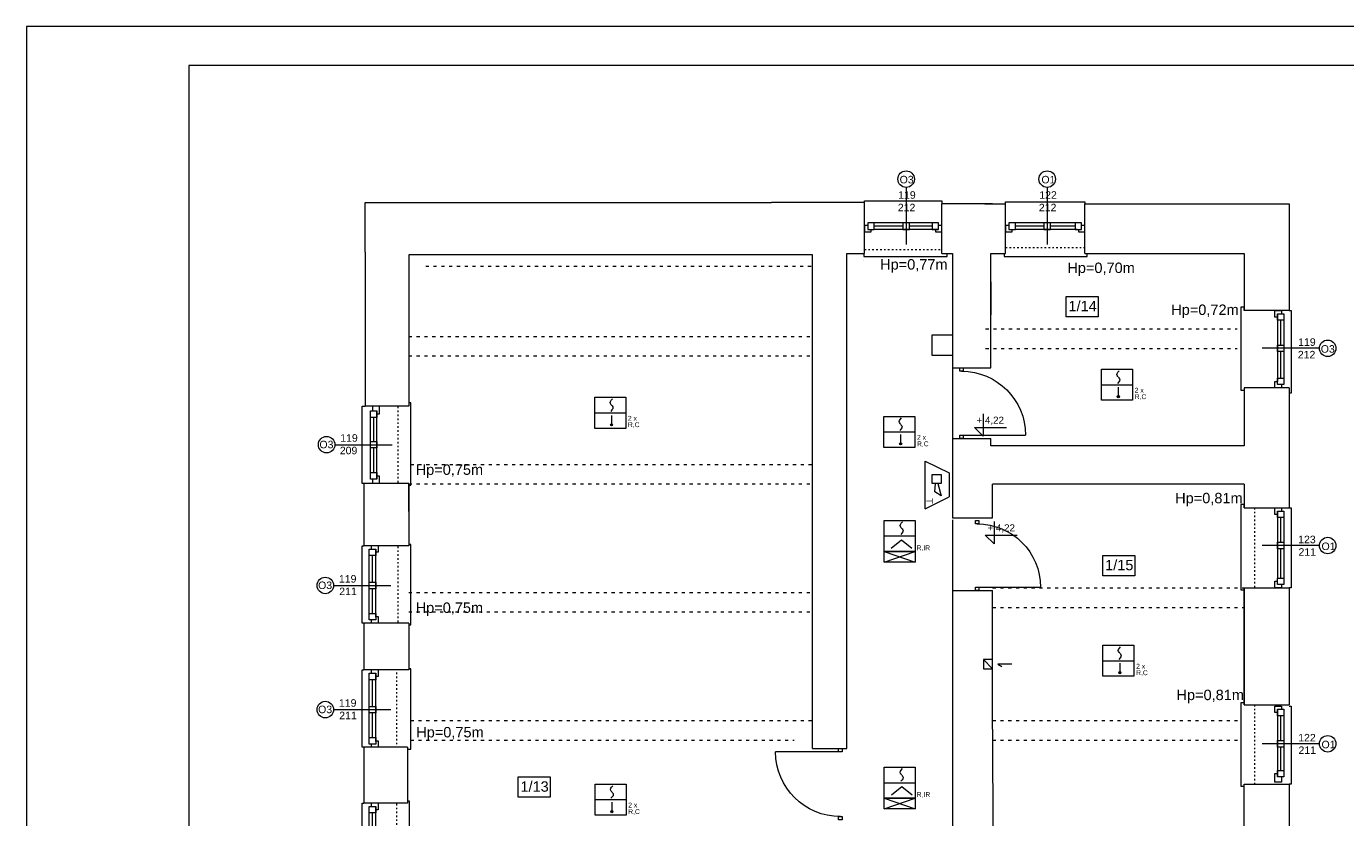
# Model space of a CAD drawing. Header units: centimetres. Extents: x 74437 to 92332, y -37016 to -3432.
# Tile 25 of 68: x 74456 to 76485, y -21059 to -19842. Entities that reach past the tile are written whole.
import ezdxf

# ---------------------------------------------------------------- set-up
doc = ezdxf.new("R2010")
doc.units = ezdxf.units.CM
doc.header["$LTSCALE"] = 0.02
doc.linetypes.add('ACAD_ISO03W100', pattern=[30, 12, -18])
doc.layers.get('0').update_dxf_attribs({"color": 8, "lineweight": 13})
for name, color, linetype, lineweight in [('_pk_tabelka', 7, 'Continuous', 15), ('Linia SSP', 7, 'Continuous', 35), ('LINIE PRZEKROJOWE', 8, 'Continuous', 13), ('OPISY', 8, 'Continuous', 13), ('stolarka', 8, 'Continuous', 13), ('WIDOK', 8, 'Continuous', 13), ('wyburzenia', 8, 'Continuous', 13)]:
    doc.layers.add(name, color=color, linetype=linetype, lineweight=lineweight)
doc.styles.get("Standard").update_dxf_attribs({"font": 'arial.ttf', "height": 12})

# ---------------------------------------------------------------- blocks, each defined once
blk = doc.blocks.new('*U3')
at = {"layer": 'stolarka', "transparency": 33554684}
blk.add_lwpolyline([(5, 0), (5, 95)], dxfattribs=at)
for points in [[(0, 2.5), (0, -2.5), (5, -2.5), (5, 2.5)], [(100, -2.5), (105, -2.5), (105, 2.5), (100, 2.5)]]:
    blk.add_lwpolyline(points, close=True, dxfattribs=at)
blk.add_arc((5, 0), 95, 0, 90, dxfattribs=at)

msp = doc.modelspace()

# ---------------------------------------------------------------- hatches: boundary and pattern name
at = {"layer": 'Linia SSP', "lineweight": 5}
for points in [[(76137.2, -20411.7, 1), (76133.7, -20411.7, 1)], [(75357.6, -20454.9, 1), (75354.1, -20454.9, 1)], [(75802.3, -20484.2, 1), (75798.8, -20484.2, 1)], [(76139.4, -20836.4, 1), (76135.9, -20836.4, 1)], [(75358, -21050.1, 1), (75354.5, -21050.1, 1)]]:
    msp.add_hatch(color=256, dxfattribs=at).paths.add_polyline_path(points)

# ---------------------------------------------------------------- linework, layer by layer
for points in [[(75745, -20113), (75745, -20110.3), (75864, -20110.3), (75864, -20115.1)], [(75962, -20115.1), (75962, -20111.8), (76084, -20111.8), (76084, -20114.8)], [(75744, -20191.1), (75744, -20191.1), (75744, -20196.1), (75867, -20196.1), (75872, -20196.1), (75872, -20191.1)], [(75959.6, -20191.1), (75959.6, -20191.1), (75959.6, -20196.1), (76082.6, -20196.1), (76087.6, -20196.1), (76087.6, -20191.1)], [(76329.1, -20279), (76329.1, -20274), (76324.1, -20274), (76324.1, -20401), (76324.1, -20401.7), (76329.1, -20401.7)], [(76398.1, -20279.1), (76401.1, -20279.1), (76401.1, -20406.1), (76398.1, -20406.1)], [(75880.1, -20367.1), (75880.1, -20476.1)], [(74975, -20545.1), (74972, -20545.1), (74972, -20426.1), (74977, -20426.1)], [(75044, -20547.6), (75046.9, -20547.6), (75046.9, -20426.4), (75046.9, -20421.3), (75044, -20421.3)], [(76329.1, -20582.7), (76329.1, -20577.7), (76324.1, -20577.7), (76324.1, -20704.7), (76324.1, -20708.9), (76329.1, -20708.9)], [(76398.1, -20582.7), (76401.1, -20582.7), (76401.1, -20705.7), (76398.1, -20705.7)], [(75880.1, -20601.1), (75880.1, -20710.1)], [(74975, -20760.1), (74972, -20760.1), (74972, -20641.1), (74975, -20641.1)], [(75044, -20762.5), (75046.9, -20762.5), (75046.9, -20641.4), (75046.9, -20639), (75044, -20639)], [(74975, -20951.1), (74972, -20951.1), (74972, -20832.1), (74975, -20832.1)], [(75042, -20954.2), (75046.9, -20954.2), (75046.9, -20832.4), (75046.9, -20830.3), (75044, -20830.3)], [(75971.5, -20823.1), (75950.3, -20823.1), (75956.1, -20826.8)], [(76329.1, -20885.7), (76329.1, -20882.7), (76324.1, -20882.7), (76324.1, -21009.7), (76324.1, -21010.9), (76329.1, -21010.9)], [(76398.1, -20887.7), (76401.1, -20887.7), (76401.1, -21007.7), (76398.1, -21007.7)], [(74975, -21156.1), (74972, -21156.1), (74972, -21037.1), (74975, -21037.1)], [(75042, -21160.6), (75044.9, -21160.6), (75044.9, -21034), (75044.9, -21033.9), (75042, -21033.9)]]:
    msp.add_lwpolyline(points)
msp.add_lwpolyline([(75848.9, -20316.2), (75880.1, -20316.2), (75880.1, -20348.1), (75848.9, -20348.1)], close=True)
at = {"layer": '_pk_tabelka', "color": 7, "ltscale": 3}
for p, q in [((82865.7, -19841.8), (74455.7, -19841.8)), ((74455.7, -19841.8), (74455.7, -24041.8)), ((82805.7, -19901.8), (74705.7, -19901.8)), ((74705.7, -19901.8), (74705.7, -23981.8))]:
    msp.add_line(p, q, dxfattribs=at)
at = {"layer": 'Linia SSP', "linetype": 'Continuous', "lineweight": 5}
for p, q in [((76133.6, -20375.8), (76134.8, -20374.1)), ((76134.8, -20374.1), (76136.8, -20371.9)), ((76133.2, -20377.4), (76133.6, -20375.8)), ((76133.6, -20379), (76133.2, -20377.4)), ((76134.5, -20380.4), (76133.6, -20379)), ((76136, -20389), (76134.1, -20391.2)), ((76134.8, -20380.8), (76134.5, -20380.4)), ((76135.4, -20381.5), (76134.8, -20380.8)), ((76135.4, -20381.5), (76136, -20382.2)), ((76136, -20382.2), (76136.3, -20382.7)), ((76137.2, -20387.2), (76136, -20389)), ((76136.3, -20382.7), (76137.2, -20384)), ((76137.2, -20384), (76137.6, -20385.6)), ((76137.6, -20385.6), (76137.2, -20387.2)), ((75355.2, -20417.2), (75357.1, -20415)), ((75353.6, -20420.6), (75354, -20419)), ((75354, -20422.2), (75353.6, -20420.6)), ((75354, -20419), (75355.2, -20417.2)), ((75354.9, -20423.5), (75354, -20422.2)), ((75356.4, -20432.1), (75354.5, -20434.3)), ((75355.2, -20424), (75354.9, -20423.5)), ((75355.8, -20424.7), (75355.2, -20424)), ((75355.8, -20424.7), (75356.4, -20425.4)), ((75356.4, -20425.4), (75356.7, -20425.8)), ((75357.6, -20430.4), (75356.4, -20432.1)), ((75356.7, -20425.8), (75357.6, -20427.2)), ((75357.6, -20427.2), (75358, -20428.8)), ((75358, -20428.8), (75357.6, -20430.4)), ((75798.3, -20449.9), (75798.7, -20448.3)), ((75798.7, -20451.5), (75798.3, -20449.9)), ((75798.7, -20448.3), (75799.9, -20446.5)), ((75799.6, -20452.9), (75798.7, -20451.5)), ((75799.9, -20453.3), (75799.6, -20452.9)), ((75799.9, -20446.5), (75801.8, -20444.4)), ((75800.5, -20454), (75799.9, -20453.3)), ((75800.5, -20454), (75801.1, -20454.7)), ((75801.1, -20454.7), (75801.4, -20455.2)), ((75801.4, -20455.2), (75802.3, -20456.5)), ((75801.1, -20461.5), (75799.2, -20463.7)), ((75802.3, -20459.7), (75801.1, -20461.5)), ((75802.3, -20456.5), (75802.7, -20458.1)), ((75802.7, -20458.1), (75802.3, -20459.7)), ((75799.8, -20609.9), (75800.2, -20608.3)), ((75800.2, -20611.5), (75799.8, -20609.9)), ((75800.2, -20608.3), (75801.4, -20606.5)), ((75801.1, -20612.8), (75800.2, -20611.5)), ((75801.4, -20613.3), (75801.1, -20612.8)), ((75801.4, -20606.5), (75803.3, -20604.3)), ((75802, -20614), (75801.4, -20613.3)), ((75802, -20614), (75802.6, -20614.7)), ((75802.6, -20614.7), (75802.9, -20615.1)), ((75802.9, -20615.1), (75803.8, -20616.5)), ((75803.8, -20616.5), (75804.2, -20618.1)), ((75804.2, -20618.1), (75803.8, -20619.7)), ((75802.6, -20621.5), (75800.7, -20623.7)), ((75803.8, -20619.7), (75802.6, -20621.5)), ((76135.4, -20802.1), (76135.8, -20800.5)), ((76135.8, -20800.5), (76137, -20798.7)), ((76137, -20798.7), (76139, -20796.6)), ((76135.8, -20803.7), (76135.4, -20802.1)), ((76136.7, -20805.1), (76135.8, -20803.7)), ((76138.3, -20813.7), (76136.3, -20815.9)), ((76137, -20805.5), (76136.7, -20805.1)), ((76137.6, -20806.2), (76137, -20805.5)), ((76137.6, -20806.2), (76138.3, -20806.9)), ((76138.3, -20806.9), (76138.6, -20807.4)), ((76139.4, -20811.9), (76138.3, -20813.7)), ((76138.6, -20807.4), (76139.4, -20808.7)), ((76139.4, -20808.7), (76139.8, -20810.3)), ((76139.8, -20810.3), (76139.4, -20811.9)), ((75800, -20989.6), (75800.4, -20988)), ((75800.4, -20991.2), (75800, -20989.6)), ((75800.4, -20988), (75801.6, -20986.2)), ((75801.3, -20992.5), (75800.4, -20991.2)), ((75802.8, -21001.2), (75800.9, -21003.3)), ((75801.6, -20993), (75801.3, -20992.5)), ((75801.6, -20986.2), (75803.5, -20984)), ((75802.2, -20993.7), (75801.6, -20993)), ((75802.2, -20993.7), (75802.8, -20994.4)), ((75802.8, -20994.4), (75803.1, -20994.8)), ((75804, -20999.4), (75802.8, -21001.2)), ((75803.1, -20994.8), (75804, -20996.2)), ((75804, -20996.2), (75804.4, -20997.8)), ((75804.4, -20997.8), (75804, -20999.4)), ((75354.1, -21015.8), (75354.5, -21014.2)), ((75354.5, -21017.4), (75354.1, -21015.8)), ((75354.5, -21014.2), (75355.6, -21012.4)), ((75355.3, -21018.8), (75354.5, -21017.4)), ((75355.6, -21019.2), (75355.3, -21018.8)), ((75355.6, -21012.4), (75357.6, -21010.2)), ((75356.3, -21019.9), (75355.6, -21019.2)), ((75356.3, -21019.9), (75356.9, -21020.6)), ((75356.9, -21020.6), (75357.2, -21021.1)), ((75357.2, -21021.1), (75358.1, -21022.4)), ((75358.1, -21022.4), (75358.4, -21024)), ((75358.4, -21024), (75358.1, -21025.6)), ((75356.9, -21027.4), (75354.9, -21029.6)), ((75358.1, -21025.6), (75356.9, -21027.4))]:
    msp.add_line(p, q, dxfattribs=at)
at = {"layer": 'Linia SSP', "lineweight": 5}
for p, q in [((76109.5, -20393.4), (76157.3, -20393.4)), ((76135.4, -20397.2), (76135.4, -20411.7)), ((75329.9, -20436.5), (75377.7, -20436.5)), ((75355.8, -20440.4), (75355.8, -20454.9)), ((75774.6, -20465.9), (75822.4, -20465.9)), ((75800.5, -20469.7), (75800.5, -20484.2)), ((75838.4, -20584), (75838.4, -20510.6)), ((75838.4, -20510.6), (75875.1, -20529)), ((75849.1, -20531.6), (75862.9, -20531.6)), ((75849.1, -20545.4), (75849.1, -20531.6)), ((75862.9, -20531.6), (75862.9, -20545.4)), ((75875.1, -20529), (75875.1, -20565.7)), ((75862.9, -20545.4), (75849.1, -20545.4)), ((75852.9, -20557.8), (75854.2, -20545.4)), ((75857.7, -20545.4), (75862.9, -20564.2)), ((75838.4, -20584), (75875.1, -20565.7)), ((75862.9, -20564.2), (75852.9, -20557.8)), ((75775.2, -20625.9), (75822.9, -20625.9)), ((75802, -20632.2), (75786.2, -20645.3)), ((75817.9, -20645.3), (75802, -20632.2)), ((75775.2, -20666.1), (75822.9, -20649.8)), ((75775.2, -20649.8), (75822.9, -20666.1)), ((76111.8, -20818.1), (76159.5, -20818.1)), ((76137.7, -20821.9), (76137.7, -20836.4)), ((75775.4, -21005.6), (75823.1, -21005.6)), ((75802.2, -21011.9), (75786.4, -21025)), ((75818.1, -21025), (75802.2, -21011.9)), ((75330.4, -21031.7), (75378.1, -21031.7)), ((75356.3, -21035.6), (75356.3, -21050.1)), ((75775.4, -21045.7), (75823.1, -21029.5)), ((75775.4, -21029.5), (75823.1, -21045.7))]:
    msp.add_line(p, q, dxfattribs=at)
for points in [[(76109.5, -20369.5), (76157.3, -20369.5), (76157.3, -20417.2), (76109.5, -20417.2)], [(75329.9, -20412.6), (75377.7, -20412.6), (75377.7, -20460.4), (75329.9, -20460.4)], [(75774.6, -20442), (75822.4, -20442), (75822.4, -20489.7), (75774.6, -20489.7)], [(75775.2, -20602), (75822.9, -20602), (75822.9, -20649.8), (75775.2, -20649.8)], [(75775.2, -20666.1), (75775.2, -20649.8), (75822.9, -20649.8), (75822.9, -20666.1)], [(76111.8, -20794.2), (76159.5, -20794.2), (76159.5, -20841.9), (76111.8, -20841.9)], [(75775.4, -20981.7), (75823.1, -20981.7), (75823.1, -21029.5), (75775.4, -21029.5)], [(75330.4, -21007.9), (75378.1, -21007.9), (75378.1, -21055.6), (75330.4, -21055.6)], [(75775.4, -21045.7), (75775.4, -21029.5), (75823.1, -21029.5), (75823.1, -21045.7)]]:
    msp.add_lwpolyline(points, close=True, dxfattribs=at)
for centre in [(76135.4, -20411.7), (75355.8, -20454.9), (75800.5, -20484.2), (76137.7, -20836.4), (75356.3, -21050.1)]:
    msp.add_circle(centre, 1.75, dxfattribs=at)
at = {"layer": 'LINIE PRZEKROJOWE'}
for points in [[(74977, -20189.1), (74977, -20113), (75602, -20113)], [(75745, -20113), (75602, -20113)], [(75718, -20191.1), (75745, -20191.1), (75745, -20113)], [(75864, -20191.1), (75864, -20115.1)], [(75942, -20115.1), (75864, -20115.1)], [(75930, -20115.1), (75962, -20115.1)], [(75962, -20191.1), (75962, -20191.1), (75962, -20115.1)], [(76084, -20114.8), (76322.1, -20114.8), (76398.1, -20114.8), (76398.1, -20279.1)], [(76084, -20191.1), (76084, -20114.8)], [(74977, -20189.1), (74977, -20426.1)], [(75718, -20953), (75718, -20191.1)], [(75864, -20191.1), (75880.1, -20191.1)], [(75880.1, -20191.1), (75880.1, -20367.1), (75939.1, -20367.1)], [(75939.1, -20367.1), (75939.1, -20191.1), (75962, -20191.1)], [(76084, -20191.1), (76329.1, -20191.1)], [(76329.1, -20191.1), (76329.1, -20279.1)], [(75665, -20953), (75665, -20193.1), (75044, -20193.1), (75044, -20426.1)], [(75665, -20338.1), (75665, -20193.1)], [(75744, -20202.1), (75744, -20202.1)], [(75744, -20202.1), (75744, -20202.1)], [(75744, -20202.1), (75744, -20202.1)], [(75744, -20202.1), (75744, -20202.1)], [(75939.1, -20235.1), (75939.1, -20285.6)], [(76398.1, -20279.1), (76329.1, -20279)], [(75665, -20953), (75665, -20338.1)], [(76398.1, -20398.1), (76329.1, -20398.1), (76329.1, -20430.7)], [(76398.1, -20398.1), (76398.1, -20582.7)], [(75044, -20426.1), (74977, -20426.1)], [(76329.1, -20430.7), (76329.1, -20487.1)], [(75880.1, -20476.1), (75939.1, -20476.1)], [(75880.1, -20476.1), (75880.1, -20598.1), (75942.1, -20598.1)], [(75939.1, -20487.1), (75939.1, -20476.1)], [(76329.1, -20487.1), (75939.1, -20487.1)], [(74975, -20545.1), (74975, -20641.1)], [(75044, -20588.1), (75044, -20545.1), (74975, -20545.1)], [(75044, -20545.1), (75044, -20588.1)], [(75942.1, -20598.1), (75942.1, -20546.1)], [(76329.1, -20546.1), (76329.1, -20546.1), (75942.1, -20546.1)], [(76329.1, -20546.1), (76329.1, -20582.7), (76398.1, -20582.7)], [(75044, -20588.1), (75044, -20641.1), (74975, -20641.1)], [(75044, -20588.1), (75044, -20641.1)], [(75880.1, -20710.1), (75942.1, -20710.1)], [(75880.1, -20710.1), (75880.1, -21249.1), (75943.1, -21249.1)], [(75942.1, -20923.1), (75942.1, -20710.1)], [(76329.1, -20885.7), (76329.1, -20705.7)], [(76329.1, -20705.7), (76398.1, -20705.7)], [(76329.1, -20705.7), (76329.1, -20885.7), (76398.1, -20885.7)], [(76398.1, -20705.7), (76398.1, -20885.7)], [(74975, -20760.1), (74975, -20832.1)], [(75044, -20760.1), (74975, -20760.1)], [(75044, -20760.1), (75044, -20832.1), (74975, -20832.1)], [(75044, -20760.1), (75044, -20832.1)], [(75942.1, -20816.2), (75928.1, -20816.2), (75928.1, -20830.2), (75942.1, -20830.2)], [(75928.1, -20816.2), (75942.1, -20830.2)], [(75942.1, -20923.1), (75942.2, -21090.1), (76329.1, -21090.1), (76329.1, -21007.7)], [(74975, -20951.1), (74975, -21037.1)], [(75042, -20951.1), (74975, -20951.1)], [(75042, -20951.1), (75042, -20969.1)], [(75665, -20953), (75718, -20953)], [(75042, -20969.1), (75042, -21033.1)], [(75042, -20992.6), (75042, -21037.1), (74975, -21037.1)], [(75042, -20992.6), (75042, -21037.1)], [(76329.1, -21007.7), (76398.1, -21007.7)], [(76398.1, -21007.7), (76398.1, -21198.1)]]:
    msp.add_lwpolyline(points, dxfattribs=at)
at = {"layer": 'OPISY'}
for p, q in [((75927.5, -20438.1), (75927.5, -20472.4)), ((75927.5, -20472.4), (75914, -20458.9)), ((75914, -20458.9), (75963.2, -20458.9)), ((75944.3, -20603.7), (75944.3, -20638)), ((75944.3, -20638), (75930.8, -20624.5)), ((75930.8, -20624.5), (75980, -20624.5))]:
    msp.add_line(p, q, dxfattribs=at)
for points in [[(75809, -20089.6), (75809, -20177.7)], [(76026, -20089.6), (76026, -20177.7)], [(76444.8, -20337.1), (76356.7, -20337.1)], [(74930.2, -20485.5), (75018.3, -20485.5)], [(76444.8, -20640.7), (76356.7, -20640.7)], [(74928.2, -20702.1), (75016.3, -20702.1)], [(74928.2, -20893.1), (75016.3, -20893.1)], [(76444.8, -20945.7), (76356.7, -20945.7)]]:
    msp.add_lwpolyline(points, dxfattribs=at)
for points in [[(76055, -20257.5), (76104.2, -20257.5), (76104.2, -20288.7), (76055, -20288.7)], [(76111.5, -20656), (76160.6, -20656), (76160.6, -20687.3), (76111.5, -20687.3)], [(75212.1, -20996.7), (75261.3, -20996.7), (75261.3, -21028), (75212.1, -21028)]]:
    msp.add_lwpolyline(points, close=True, dxfattribs=at)
for centre in [(75809, -20076.9), (76026, -20076.9), (76457.5, -20337.1), (74917.5, -20485.5), (76457.5, -20640.7), (74915.5, -20702.1), (74915.5, -20893.1), (76457.5, -20945.7)]:
    msp.add_circle(centre, 12.7, dxfattribs=at)
at = {"layer": 'stolarka'}
for points in [[(75750, -20148), (75745, -20148), (75745, -20158), (75755, -20158), (75755, -20154.3)], [(75859, -20144.3), (75760, -20144.3)], [(75804, -20149.3), (75760, -20149.3)], [(75849, -20149.3), (75814, -20149.3)], [(75854, -20154.3), (75854, -20158), (75864, -20158), (75864, -20148), (75859, -20148)], [(75967, -20148), (75962, -20148), (75962, -20158), (75972, -20158), (75972, -20154.3)], [(76072, -20144.3), (75977, -20144.3)], [(76021, -20149.3), (75977, -20149.3)], [(76069, -20149.3), (76031, -20149.3)], [(76074, -20154.3), (76074, -20158), (76084, -20158), (76084, -20148), (76079, -20148)], [(75859, -20154.3), (75760, -20154.3)], [(76072, -20154.3), (75977, -20154.3)], [(76380.1, -20289.1), (76376.4, -20289.1), (76376.4, -20279.1), (76386.4, -20279.1), (76386.4, -20284.1)], [(76380.1, -20284.1), (76380.1, -20388.1)], [(76390.1, -20284.1), (76390.1, -20388.1)], [(76385.1, -20294.1), (76385.1, -20332.1)], [(76385.1, -20342.1), (76385.1, -20383.1)], [(76386.4, -20393.1), (76386.4, -20398.1), (76376.4, -20398.1), (76376.4, -20388.1), (76380.1, -20388.1)], [(74985, -20538.5), (74985, -20434.5)], [(74988.6, -20433.5), (74988.6, -20426.1)], [(74998.6, -20426.1), (74998.6, -20438.5), (74995, -20438.5)], [(74995, -20538.5), (74995, -20434.5)], [(74990, -20480.5), (74990, -20443.5)], [(74990, -20528.5), (74990, -20490.5)], [(74995, -20533.5), (74998.6, -20533.5), (74998.6, -20545.1), (74988.6, -20545.1), (74988.6, -20538.5)], [(76380.1, -20592.7), (76376.4, -20592.7), (76376.4, -20582.7), (76386.4, -20582.7), (76386.4, -20587.7)], [(76380.1, -20587.7), (76380.1, -20691.7)], [(76385.1, -20597.7), (76385.1, -20635.7)], [(76390.1, -20587.7), (76390.1, -20691.7)], [(74983, -20755.1), (74983, -20651.1)], [(74986.6, -20646.1), (74986.6, -20641.1)], [(74988, -20697.1), (74988, -20656.1)], [(74996.6, -20641.1), (74996.6, -20651.1), (74993, -20651.1)], [(74993, -20751.1), (74993, -20647.1)], [(76385.1, -20645.7), (76385.1, -20690.7)], [(76386.4, -20700.7), (76386.4, -20705.7), (76376.4, -20705.7), (76376.4, -20695.7), (76380.1, -20695.7)], [(74988, -20745.1), (74988, -20707.1)], [(74993, -20750.1), (74996.6, -20750.1), (74996.6, -20760.1), (74986.6, -20760.1), (74986.6, -20755.1)], [(74986.6, -20837.1), (74986.6, -20832.1)], [(74996.6, -20832.1), (74996.6, -20842.1), (74993, -20842.1)], [(74993, -20942.1), (74993, -20838.1)], [(74983, -20946.1), (74983, -20842.1)], [(74988, -20888.1), (74988, -20847.1)], [(74988, -20936.1), (74988, -20898.1)], [(76380.1, -20897.7), (76376.4, -20897.7), (76376.4, -20887.7), (76386.4, -20887.7), (76386.4, -20892.7)], [(76380.1, -20892.7), (76380.1, -20996.7)], [(76390.1, -20892.7), (76390.1, -20996.7)], [(76385.1, -20902.7), (76385.1, -20940.7)], [(74993, -20941.1), (74996.6, -20941.1), (74996.6, -20951.1), (74986.6, -20951.1), (74986.6, -20946.1)], [(76385.1, -20950.7), (76385.1, -20986.7)], [(76386.4, -20996.7), (76386.4, -21004.7), (76376.4, -21004.7), (76376.4, -20991.7), (76380.1, -20991.7)], [(74986.6, -21042.1), (74986.6, -21037.1)], [(74996.6, -21037.1), (74996.6, -21047.1), (74993, -21047.1)], [(74993, -21147.1), (74993, -21043.1)], [(74983, -21151.1), (74983, -21047.1)], [(74988, -21093.1), (74988, -21052.1)]]:
    msp.add_lwpolyline(points, dxfattribs=at)
for points in [[(75760, -20144.3), (75750, -20144.3), (75750, -20154.3), (75760, -20154.3)], [(75814, -20144.3), (75804, -20144.3), (75804, -20154.3), (75814, -20154.3)], [(75859, -20144.3), (75849, -20144.3), (75849, -20154.3), (75859, -20154.3)], [(75977, -20144.3), (75967, -20144.3), (75967, -20154.3), (75977, -20154.3)], [(76031, -20144.3), (76021, -20144.3), (76021, -20154.3), (76031, -20154.3)], [(76079, -20144.3), (76069, -20144.3), (76069, -20154.3), (76079, -20154.3)], [(76390.1, -20284.1), (76390.1, -20294.1), (76380.1, -20294.1), (76380.1, -20284.1)], [(76390.1, -20332.1), (76390.1, -20342.1), (76380.1, -20342.1), (76380.1, -20332.1)], [(76390.1, -20383.1), (76390.1, -20393.1), (76380.1, -20393.1), (76380.1, -20383.1)], [(74985, -20443.5), (74985, -20433.5), (74995, -20433.5), (74995, -20443.5)], [(74985, -20490.5), (74985, -20480.5), (74995, -20480.5), (74995, -20490.5)], [(74985, -20538.5), (74985, -20528.5), (74995, -20528.5), (74995, -20538.5)], [(76390.1, -20587.7), (76390.1, -20597.7), (76380.1, -20597.7), (76380.1, -20587.7)], [(76390.1, -20635.7), (76390.1, -20645.7), (76380.1, -20645.7), (76380.1, -20635.7)], [(74983, -20656.1), (74983, -20646.1), (74993, -20646.1), (74993, -20656.1)], [(74983, -20707.1), (74983, -20697.1), (74993, -20697.1), (74993, -20707.1)], [(76390.1, -20690.7), (76390.1, -20700.7), (76380.1, -20700.7), (76380.1, -20690.7)], [(74983, -20755.1), (74983, -20745.1), (74993, -20745.1), (74993, -20755.1)], [(74983, -20847.1), (74983, -20837.1), (74993, -20837.1), (74993, -20847.1)], [(74983, -20898.1), (74983, -20888.1), (74993, -20888.1), (74993, -20898.1)], [(76390.1, -20892.7), (76390.1, -20902.7), (76380.1, -20902.7), (76380.1, -20892.7)], [(74983, -20946.1), (74983, -20936.1), (74993, -20936.1), (74993, -20946.1)], [(76390.1, -20940.7), (76390.1, -20950.7), (76380.1, -20950.7), (76380.1, -20940.7)], [(76390.1, -20986.7), (76390.1, -20996.7), (76380.1, -20996.7), (76380.1, -20986.7)], [(74983, -21052.1), (74983, -21042.1), (74993, -21042.1), (74993, -21052.1)]]:
    msp.add_lwpolyline(points, close=True, dxfattribs=at)
at = {"layer": 'WIDOK', "linetype": 'ACAD_ISO03W100', "ltscale": 10}
for points in [[(75745, -20185.1), (75864, -20185.1)], [(75962, -20182.1), (76084, -20182.1)], [(75027, -20427.1), (75027, -20546.1)], [(76345.1, -20582.7), (76345.1, -20705.7)], [(75027, -20642.1), (75027, -20761.1)], [(75025, -20836.1), (75025, -20951.1)], [(76345.1, -20885.7), (76345.1, -21008.7)], [(75025, -21038.1), (75025, -21157.1)]]:
    msp.add_lwpolyline(points, dxfattribs=at)
at = {"layer": 'WIDOK', "linetype": 'ACAD_ISO03W100', "ltscale": 20}
for points in [[(75070, -20210.8), (75665, -20210.8)], [(75931.2, -20307.3), (76318.2, -20307.3)], [(75044, -20318.9), (75665, -20318.9)], [(75044, -20348.9), (75665, -20348.9)], [(75931.2, -20337.3), (76318.2, -20337.3)], [(75046.9, -20515.9), (75665, -20515.9)], [(75044, -20545.9), (75665, -20545.9)], [(75044, -20712.9), (75665, -20712.9)], [(75942.1, -20705.9), (76329.1, -20705.9)], [(75942.1, -20735.9), (76329.1, -20735.9)], [(75044, -20742.9), (75665, -20742.9)], [(75046.9, -20909.9), (75665, -20909.9)], [(75942.1, -20909.9), (76324.1, -20909.9)], [(75046.9, -20939.9), (75637, -20939.9)], [(75942.1, -20939.9), (76324.1, -20939.9)]]:
    msp.add_lwpolyline(points, dxfattribs=at)
at = {"layer": 'wyburzenia'}
msp.add_lwpolyline([(75665, -20953), (75718, -20953)], dxfattribs=at)

# ---------------------------------------------------------------- block references
at = {"layer": 'stolarka', "transparency": 33554684}
for p, xscale, yscale, zscale, rotation in [((75894.1, -20476.1), -1.038095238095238, 1.038095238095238, 1.038095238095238, 270), ((75918.1, -20710.1), -1.028571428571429, 1.028571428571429, 1.028571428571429, 270), ((75707.8, -20953), -1.047619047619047, 1.047619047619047, 1.047619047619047, 90.00000000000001)]:
    msp.add_blockref('*U3', p, dxfattribs=dict(at, xscale=xscale, yscale=yscale, zscale=zscale, rotation=rotation))

# ---------------------------------------------------------------- texts
at = {"layer": 'Linia SSP', "lineweight": 5}
for s, p in [('2 x', (76160.6, -20405.4)), ('R,C', (76160.6, -20415.4)), ('2 x', (75381, -20448.6)), ('R,C', (75381, -20458.5)), ('2 x', (75825.7, -20477.9)), ('R,C', (75825.7, -20487.9)), ('R,IR', (75825, -20647.9)), ('2 x', (76162.8, -20830.1)), ('R,C', (76162.8, -20840.1)), ('R,IR', (75825.2, -21027.6)), ('2 x', (75381.5, -21043.8)), ('R,C', (75381.5, -21053.8))]:
    msp.add_text(s, height=7.46, dxfattribs=at).set_placement(p)
msp.add_text('T', height=10, rotation=630, dxfattribs=at).set_placement((75839.9, -20567.8))
at = {"layer": 'OPISY', "ltscale": 0.15}
for s, p in [('Hp=0,77m', (75769, -20216)), ('Hp=0,70m', (76057, -20221.3)), ('Hp=0,72m', (76216.8, -20285.8)), ('Hp=0,75m', (75054.5, -20531.9)), ('Hp=0,81m', (76222.9, -20575.6)), ('Hp=0,75m', (75054.5, -20744.3)), ('Hp=0,81m', (76224.9, -20878.5)), ('Hp=0,75m', (75055.4, -20935.9))]:
    msp.add_text(s, height=16, dxfattribs=at).set_placement(p)
at = {"layer": 'OPISY'}
for s, insert, char_height, width, attachment_point in [('\\pi-3.6114;O3', (75802.6, -20071.8), 11.574, 12.831, 1), ('\\pi-2.4943;O1', (76019.6, -20071.8), 11.574, 12.831, 1), ('{\\fArial|b0|i0|c238|p34;1/14}', (76058.7, -20264.2), 16, 260.963, 1), ('\\pi-3.6114;O3', (76450.5, -20344.1), 11.574, 12.831, 7), ('{\\fArial|b0|i0|c238|p34;+ 4,22}', (75917.2, -20442.4), 10.8, 58.572, 1), ('\\pi-3.6114;O3', (74910.1, -20491.2), 11.574, 12.831, 7), ('{\\fArial|b0|i0|c238|p34;+ 4,22}', (75934.1, -20608), 10.8, 58.572, 1), ('\\pi-2.4943;O1', (76450.5, -20647.8), 11.574, 12.831, 7), ('{\\fArial|b0|i0|c238|p34;1/15}', (76115.1, -20662.7), 16, 260.963, 1), ('\\pi-3.6114;O3', (74908.1, -20707.8), 11.574, 12.831, 7), ('\\pi-3.6114;O3', (74908.1, -20898.8), 11.574, 12.831, 7), ('\\pi-2.4943;O1', (76450.5, -20952.8), 11.574, 12.831, 7), ('{\\fArial|b0|i0|c238|p34;1/13}', (75215.7, -21003.5), 16, 260.963, 1)]:
    msp.add_mtext(s, dxfattribs=dict(at, insert=insert, char_height=char_height, width=width, attachment_point=attachment_point))
at = {"layer": 'stolarka', "char_height": 11.574, "width": 12.831}
for s, insert, attachment_point in [('\\pi-5.8378;119\\P\\pi-6.4102;212', (75802.6, -20095.5), 1), ('\\pi-5.7667;122 \\P\\pi-6.4102;212', (76019.6, -20095.5), 1), ('\\pi-5.8378;119\\P\\pi-6.4102;212', (76417.9, -20352.7), 7), ('\\pi-5.8378;119\\P\\pi-6.4812;209', (74944.3, -20500.4), 7), ('\\pi-5.8259;123\\P\\pi-5.3522;211', (76417.9, -20656.4), 7), ('\\pi-5.8378;119\\P\\pi-5.3522;211', (74942.3, -20717), 7), ('\\pi-5.8378;119\\P\\pi-5.3522;211', (74942.3, -20908), 7), ('\\pi-5.7667;122\\P\\pi-5.3522;211', (76417.9, -20961.4), 7)]:
    msp.add_mtext(s, dxfattribs=dict(at, insert=insert, attachment_point=attachment_point))

doc.saveas('drawing.dxf')
